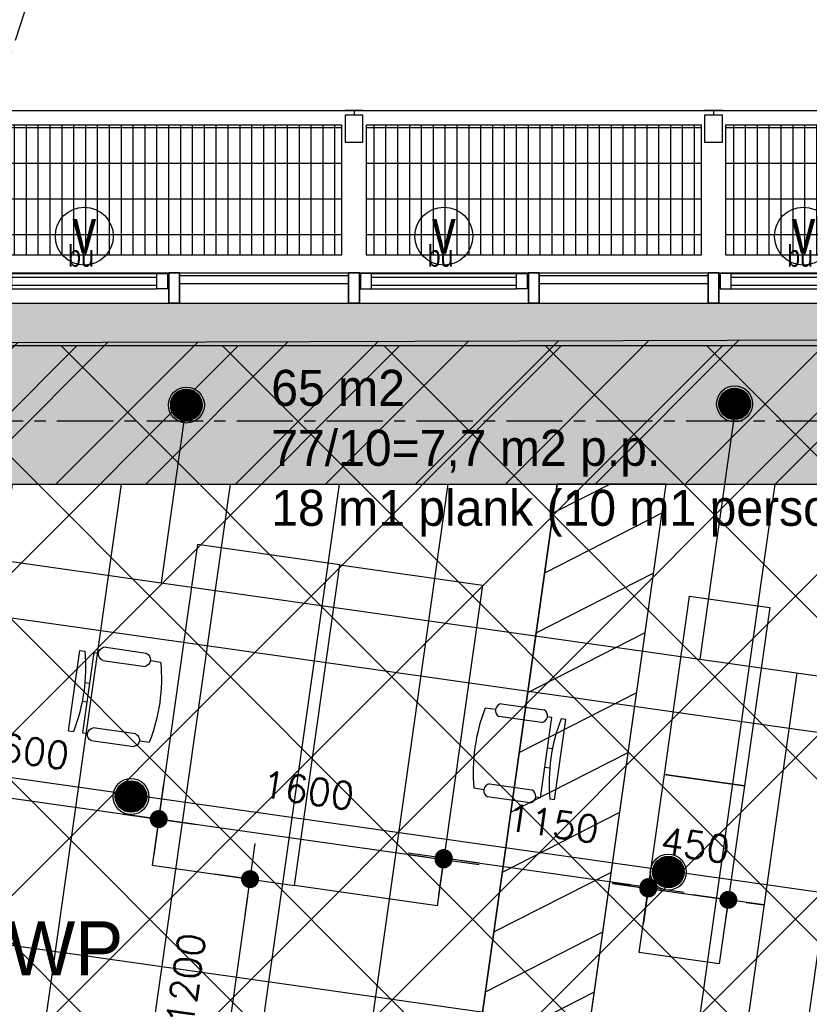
# Model space of a CAD drawing. Header units: millimetres. Extents: x -4106 to 114694, y -37499 to 54647.
# Tile 10 of 109: x 29361 to 33753, y 33204 to 38676. Entities that reach past the tile are written whole.
import ezdxf
from ezdxf.enums import TextEntityAlignment as Align

# ---------------------------------------------------------------- set-up
doc = ezdxf.new("R2010")
doc.units = ezdxf.units.MM
doc.header["$LTSCALE"] = 50
for name, pattern in [('B0301', [25, 12.5, -6.25, 0, -6.25]), ('B0702', [4.6875, 3.125, -1.5625]), ('XREF_05-werkset$0$B0702', [4.6875, 3.125, -1.5625]), ('XREF_STRAMIEN$0$B0201', [50, 31.25, -6.25, 6.25, -6.25])]:
    doc.linetypes.add(name, pattern=pattern)
for name, color, linetype in [('FOK_ BRANDSLANGHASPELS', 2, 'Continuous'), ('FOK_07_STRAMIEN', 13, 'B0301'), ('FOK_08---_MAATVOERING', 2, 'Continuous'), ('FOK_22_BINNENWANDEN', 2, 'Continuous'), ('FOK_82_LOS MEUBILAIR', 1, 'Continuous'), ('XREF_05-werkset$0$AA23NH2-_STAAL', 242, 'Continuous'), ('XREF_05-werkset$0$AI28XH2-_STAAL', 1, 'Continuous'), ('XREF_05-werkset$0$AI31----_BUITENKOZ', 242, 'Continuous'), ('XREF_05-werkset$0$AI31XH4-_ALUMINIUM', 242, 'Continuous'), ('XREF_05-werkset$0$AI32XI--_HOUT', 242, 'Continuous'), ('XREF_05-werkset$0$AL$1A---_ALGEMEEN', 7, 'Continuous'), ('XREF_05-werkset$0$AL21RO0-_GLASPLAAT', 2, 'Continuous'), ('XREF_05-werkset$0$AL23NH2-_STAAL', 1, 'Continuous'), ('XREF_05-werkset$0$AL28XH2-_STAAL', 4, 'Continuous'), ('XREF_05-werkset$0$AL31----_BUITENKOZ', 2, 'Continuous'), ('XREF_05-werkset$0$AL31XH4-_ALUMINIUM', 2, 'Continuous'), ('XREF_05-werkset$0$ALR3OR3-_OPPR30', 242, 'Continuous'), ('XREF_05-werkset$0$AT$1A---_ALGEMEEN', 7, 'Continuous'), ('XREF_05-werkset$0$AT$8A---_HULPLIJNEN', 241, 'Continuous'), ('XREF_05_PLAFOND$0$AA00VV4-_SOLID252', 254, 'Continuous'), ('XREF_05_PLAFOND$0$AA45----_PLAFONDAFW', 1, 'Continuous'), ('XREF_05_PLAFOND$0$AI45----_PLAFONDAFW', 2, 'Continuous'), ('XREF_05_Sprinkler installatie$0$verzonken sprinkler', 6, 'Continuous'), ('XREF_05_Sprinkler installatie$0$WL524---', 4, 'Continuous'), ('XREF_05_Sprinkler installatie$0$WL6516--', 4, 'Continuous'), ('XREF_STRAMIEN$0$AL$7A---_STRAMIEN', 1, 'XREF_STRAMIEN$0$B0201')]:
    doc.layers.add(name, color=color, linetype=linetype)
doc.styles.add('FOK-DIM', font='romans.shx')
doc.styles.add('XREF_05-werkset$0$00_100', font='ABTPR.SHX', dxfattribs={"width": 0.8, "height": 120})
doc.styles.add('XREF_05-werkset$0$02_100', font='ABTPR.SHX', dxfattribs={"width": 0.8, "height": 250})
doc.styles.add('XREF_05_Sprinkler installatie$0$Standard', font='txt')
doc.dimstyles.new('FOK-100', dxfattribs={"dimscale": 100, "dimtxt": 1.5, "dimasz": 1, "dimexe": 2, "dimexo": 0, "dimgap": 2, "dimtad": 1, "dimdec": 0, "dimzin": 11, "dimdsep": 46, "dimtxsty": 'FOK-DIM', "dimblk1": 'DOT', "dimblk2": 'DOT', "dimsah": 1, "dimcen": 2.5, "dimclrd": 256, "dimclre": 256, "dimclrt": 256, "dimadec": 0, "dimazin": 0, "dimtfac": 1, "dimtdec": 0, "dimtix": 1, "dimtmove": 2, "dimatfit": 3, "dimldrblk": 'DOT', "dimfxl": 2, "dimtolj": 1, "dimtzin": 0, "dimarcsym": 0})

# ---------------------------------------------------------------- blocks, each defined once
blk = doc.blocks.new('XREF_05-werkset$0$281KOF8D')
blk.add_lwpolyline([(-50, -75), (50, -75), (50, 75), (-50, 75)], close=True)
blk = doc.blocks.new('XREF_05-werkset$0$V-H-00-01ZS_09145B1')
at = {"layer": 'XREF_05-werkset$0$AA23NH2-_STAAL', "color": 13}
for p, q in [((-67, 805.2), (-1933, 805.2)), ((-1889.9, 820), (-1889.9, 100)), ((-1823.9, 820), (-1823.9, 100)), ((-1757.9, 820), (-1757.9, 100)), ((-1691.9, 820), (-1691.9, 100)), ((-1625.9, 820), (-1625.9, 100)), ((-1559.9, 820), (-1559.9, 100)), ((-1493.9, 820), (-1493.9, 100)), ((-1427.9, 820), (-1427.9, 100)), ((-1361.9, 820), (-1361.9, 100)), ((-1295.9, 820), (-1295.9, 100)), ((-1229.9, 820), (-1229.9, 100)), ((-1163.9, 820), (-1163.9, 100)), ((-1097.9, 820), (-1097.9, 100)), ((-1031.9, 820), (-1031.9, 100)), ((-965.9, 820), (-965.9, 100)), ((-899.9, 820), (-899.9, 100)), ((-833.9, 820), (-833.9, 100)), ((-767.9, 820), (-767.9, 100)), ((-701.9, 820), (-701.9, 100)), ((-635.9, 820), (-635.9, 100)), ((-569.9, 820), (-569.9, 100)), ((-503.9, 820), (-503.9, 100)), ((-437.9, 820), (-437.9, 100)), ((-371.9, 820), (-371.9, 100)), ((-305.9, 820), (-305.9, 100)), ((-239.9, 820), (-239.9, 100)), ((-173.9, 820), (-173.9, 100)), ((-107.9, 820), (-107.9, 100)), ((-67, 607.2), (-1933, 607.2)), ((-67, 409.2), (-1933, 409.2)), ((-67, 211.2), (-1933, 211.2))]:
    blk.add_line(p, q, dxfattribs=at)
at = {"layer": 'XREF_05-werkset$0$AI28XH2-_STAAL'}
for p, q in [((-1950, 901), (-2050, 901)), ((50, 901), (-50, 901))]:
    blk.add_line(p, q, dxfattribs=at)
at = {"layer": 'XREF_05-werkset$0$AL21RO0-_GLASPLAAT', "color": 3}
blk.add_lwpolyline([(0, 900), (-2000, 900)], dxfattribs=at)
at = {"layer": 'XREF_05-werkset$0$AL23NH2-_STAAL'}
blk.add_lwpolyline([(-1933, 100), (-67, 100), (-67, 820), (-67, 820), (-67, 820), (-1933, 820), (-1933, 100), (-1933, 100)], close=True, dxfattribs=at)
at = {"layer": 'XREF_05-werkset$0$AL28XH2-_STAAL'}
for p, q in [((-2000, 901), (-2000, 875)), ((0, 901), (0, 875))]:
    blk.add_line(p, q, dxfattribs=at)
for p in [(-2000, 800), (0, 800)]:
    blk.add_blockref('XREF_05-werkset$0$281KOF8D', p, dxfattribs=at)
blk = doc.blocks.new('XREF_05-werkset$0$V-K-39-003Y_B09145W02')
at = {"color": 0, "linetype": 'ByBlock'}
blk.add_lwpolyline([(-60, -9), (-60, 161), (0, 161), (0, -9)], close=True, dxfattribs=at)
blk = doc.blocks.new('XREF_05-werkset$0$V-K-39-003_B09145W02')
at = {"color": 0, "linetype": 'ByBlock'}
blk.add_lwpolyline([(60, -9), (60, 161), (0, 161), (0, -9)], close=True, dxfattribs=at)
blk = doc.blocks.new('XREF_05-werkset$0$V-K-39-005Y_B09145W02')
at = {"color": 0}
blk.add_lwpolyline([(-67, 0), (-67, 85), (0, 85), (0, 0)], close=True, dxfattribs=at)
blk = doc.blocks.new('XREF_05-werkset$0$V-K-39-005_B09145W02')
at = {"color": 0}
blk.add_lwpolyline([(67, 0), (67, 85), (0, 85), (0, 0)], close=True, dxfattribs=at)
blk = doc.blocks.new('XREF_05-werkset$0$V-H-31-00J_B09145W02')
at = {"layer": 'XREF_05-werkset$0$AI31XH4-_ALUMINIUM'}
for p, q in [((60, 80.5), (1000, 80.5)), ((127, 75.5), (933, 75.5)), ((127, -9.5), (933, -9.5)), ((60, -89.5), (1000, -89.5))]:
    blk.add_line(p, q, dxfattribs=at)
at = {"layer": 'XREF_05-werkset$0$AL$1A---_ALGEMEEN'}
blk.add_circle((530, 284), 161, dxfattribs=at)
at = {"layer": 'XREF_05-werkset$0$AL31XH4-_ALUMINIUM'}
for p, q in [((127, 55.5), (933, 55.5)), ((127, 10.5), (933, 10.5))]:
    blk.add_line(p, q, dxfattribs=at)
for name, p in [('XREF_05-werkset$0$V-K-39-003_B09145W02', (0, -80.5)), ('XREF_05-werkset$0$V-K-39-003Y_B09145W02', (1060, -80.5))]:
    blk.add_blockref(name, p, dxfattribs=at)
at = {"layer": 'XREF_05-werkset$0$AL31XH4-_ALUMINIUM', "xscale": 0.8955223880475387}
for name, p in [('XREF_05-werkset$0$V-K-39-005_B09145W02', (67, -9.5)), ('XREF_05-werkset$0$V-K-39-005Y_B09145W02', (993, -9.5))]:
    blk.add_blockref(name, p, dxfattribs=at)
at = {"layer": 'XREF_05-werkset$0$AT$1A---_ALGEMEEN', "color": 7, "style": 'XREF_05-werkset$0$02_100', "width": 0.8}
blk.add_text('v', height=250, dxfattribs=at).set_placement((530, 312.8), align=Align.MIDDLE_CENTER)
at = {"layer": 'XREF_05-werkset$0$AT$8A---_HULPLIJNEN', "color": 1, "style": 'XREF_05-werkset$0$00_100', "width": 0.8}
blk.add_text('bu', height=120, dxfattribs=at).set_placement((440.1, 113.8))
blk = doc.blocks.new('XREF_05-werkset$0$V-H-31-00K_B09145W02')
at = {"layer": 'XREF_05-werkset$0$AI31----_BUITENKOZ'}
for p, q in [((60, 80.5), (1000, 80.5)), ((60, -89.5), (1000, -89.5))]:
    blk.add_line(p, q, dxfattribs=at)
at = {"layer": 'XREF_05-werkset$0$AL31----_BUITENKOZ'}
for p, q in [((60, 65.5), (1000, 65.5)), ((60, 20.5), (1000, 20.5))]:
    blk.add_line(p, q, dxfattribs=at)
for name, p in [('XREF_05-werkset$0$V-K-39-003_B09145W02', (0, -80.5)), ('XREF_05-werkset$0$V-K-39-003Y_B09145W02', (1060, -80.5))]:
    blk.add_blockref(name, p, dxfattribs=at)
blk = doc.blocks.new('XREF_05-werkset')
at = {"layer": 'XREF_05-werkset$0$AI32XI--_HOUT'}
blk.add_lwpolyline([(31191.2, 21079.5), (22128, 21565.5), (24131.3, 36864.7), (96260.6, 36864.7), (87026.7, -28343), (68249.8, -22249.2)], dxfattribs=at)
at = {"layer": 'XREF_05-werkset$0$ALR3OR3-_OPPR30', "linetype": 'XREF_05-werkset$0$B0702'}
blk.add_lwpolyline([(60436.3, 20098.9), (31231.4, 21828.4), (22996.8, 22270), (24807, 36094.7), (95373.9, 36094.7), (86392.8, -27327.7), (68973.9, -21674.7), (69214.5, 10715.9, 0.399143)], format="xyb", close=True, dxfattribs=at)
at = {"color": 4}
for p in [(31220.9, 37269.7), (33220.9, 37269.7), (35220.9, 37269.7)]:
    blk.add_blockref('XREF_05-werkset$0$V-H-00-01ZS_09145B1', p, dxfattribs=at)
for name, p in [('XREF_05-werkset$0$V-H-31-00J_B09145W02', (29190.9, 37189.2)), ('XREF_05-werkset$0$V-H-31-00J_B09145W02', (31190.9, 37189.2)), ('XREF_05-werkset$0$V-H-31-00J_B09145W02', (33190.9, 37189.2)), ('XREF_05-werkset$0$V-H-31-00K_B09145W02', (30190.9, 37189.2)), ('XREF_05-werkset$0$V-H-31-00K_B09145W02', (32190.9, 37189.2))]:
    blk.add_blockref(name, p)
blk = doc.blocks.new('XREF_STRAMIEN')
at = {"layer": 'XREF_STRAMIEN$0$AL$7A---_STRAMIEN', "ltscale": 0.2}
blk.add_line((99881.1, 36444.7), (4081.1, 36444.7), dxfattribs=at)
blk.add_lwpolyline([(30975.4, 43612.9), (13366.5, -10645.9)], dxfattribs=at)
blk = doc.blocks.new('XREF_05_PLAFOND')
at = {"layer": 'XREF_05_PLAFOND$0$AA00VV4-_SOLID252'}
h = blk.add_hatch(color=256, dxfattribs=at)
edge = h.paths.add_edge_path(flags=16)
edge.add_line((31231.4, 21828.4), (22996.8, 22270))
edge.add_line((22996.8, 22270), (24807, 36094.7))
edge.add_line((24807, 36094.7), (95373.9, 36094.7))
edge.add_line((95373.9, 36094.7), (86392.8, -27327.7))
edge.add_line((86392.8, -27327.7), (68973.9, -21674.7))
edge.add_line((68973.9, -21674.7), (69214.5, 10715.9))
edge.add_arc((59884.7, 10785.2), 9330, 359.57452, 446.61078)
edge.add_line((60436.3, 20098.9), (31231.4, 21828.4))
edge = h.paths.add_edge_path()
edge.add_line((31161.2, 20520.3), (31177.8, 20829.9))
edge.add_line((31177.8, 20829.9), (60377.7, 19100.6))
edge.add_arc((59884.7, 10785.2), 8330, -0.42547, 86.60747, ccw=False)
edge.add_line((68214.5, 10723.3), (67969.2, -22304.6))
edge.add_line((67969.2, -22304.6), (67939.7, -22395.7))
edge.add_line((67939.7, -22395.7), (87220.1, -28652.8))
edge.add_line((87220.1, -28652.8), (96531.3, 37099.7))
edge.add_line((96531.3, 37099.7), (23925.1, 37099.7))
edge.add_line((23925.1, 37099.7), (21807.3, 20926.8))
edge.add_line((21807.3, 20926.8), (31096.2, 20428.7))
edge.add_line((31096.2, 20428.7), (31101.3, 20523.5))
edge.add_line((31101.3, 20523.5), (31161.2, 20520.3))
at = {"layer": 'XREF_05_PLAFOND$0$AA45----_PLAFONDAFW'}
h = blk.add_hatch(dxfattribs=at)
h.set_pattern_fill('ANSI31', color=256, scale=2200, angle=342.02, style=0)
h.set_pattern_definition([(27.02, (0, 0), (-124.9329, 244.9832), [])])
h.paths.add_polyline_path([(30338.4, 21878.2), (30939.6, 21844.1), (32957.6, 36094.7), (32351.6, 36094.7)])
at = {"layer": 'XREF_05_PLAFOND$0$AI45----_PLAFONDAFW'}
h = blk.add_hatch(dxfattribs=at)
h.set_pattern_fill('_USER,_O', color=256, scale=600, angle=90, pattern_type=0)
h.set_pattern_definition([(81.94, (95233.5, 35104.6), (-594.073, 84.126), [])])
edge = h.paths.add_edge_path(flags=16)
edge.add_arc((41622.2, 26897.4), 5449.9, 0, 360)
h.paths.add_polyline_path([(49933.5, 30177.3), (51533.5, 30177.3), (51533.5, 27777.3), (49933.5, 27777.3)], flags=16)
edge = h.paths.add_edge_path(flags=16)
edge.add_arc((86127.3, 26613.5), 3800, 0, 360)
edge = h.paths.add_edge_path(flags=16)
edge.add_arc((74998.8, -10766.8), 5449.8, 0, 360)
edge = h.paths.add_edge_path()
edge.add_line((31231.4, 21828.4), (22996.8, 22270))
edge.add_line((22996.8, 22270), (24807, 36094.7))
edge.add_line((24807, 36094.7), (95373.9, 36094.7))
edge.add_line((95373.9, 36094.7), (86392.8, -27327.7))
edge.add_line((86392.8, -27327.7), (68973.9, -21674.7))
edge.add_line((68973.9, -21674.7), (69214.5, 10715.9))
edge.add_arc((59884.7, 10785.2), 9330, 359.57452, 446.61078)
edge.add_line((60436.3, 20098.9), (31231.4, 21828.4))
h = blk.add_hatch(dxfattribs=at)
h.set_pattern_fill('_USER,_O', color=256, scale=1800, pattern_type=0)
h.set_pattern_definition([(351.94, (95233.5, 35104.6), (252.378, 1782.22), [])])
edge = h.paths.add_edge_path(flags=16)
edge.add_arc((74998.8, -10766.8), 5449.8, 0, 360)
edge = h.paths.add_edge_path(flags=16)
edge.add_arc((41622.2, 26897.4), 5449.9, 0, 360)
h.paths.add_polyline_path([(49933.5, 30177.3), (51533.5, 30177.3), (51533.5, 27777.3), (49933.5, 27777.3)], flags=16)
edge = h.paths.add_edge_path(flags=16)
edge.add_arc((86127.3, 26613.5), 3800, 0, 360)
edge = h.paths.add_edge_path()
edge.add_line((31231.4, 21828.4), (22996.8, 22270))
edge.add_line((22996.8, 22270), (24807, 36094.7))
edge.add_line((24807, 36094.7), (95373.9, 36094.7))
edge.add_line((95373.9, 36094.7), (86392.8, -27327.7))
edge.add_line((86392.8, -27327.7), (68973.9, -21674.7))
edge.add_line((68973.9, -21674.7), (69214.5, 10715.9))
edge.add_arc((59884.7, 10785.2), 9330, 359.57452, 446.61078)
edge.add_line((60436.3, 20098.9), (31231.4, 21828.4))
at = {"layer": 'XREF_05_PLAFOND$0$AA45----_PLAFONDAFW'}
blk.add_lwpolyline([(30338.4, 21878.2), (30939.6, 21844.1), (32957.6, 36094.7), (32351.6, 36094.7)], close=True, dxfattribs=at)
blk = doc.blocks.new('XREF_05_Sprinkler installatie$0$SP-KOP02')
at = {"color": 0, "linetype": 'Continuous'}
for p, q in [((-0.875, -0.023), (0.023, 0.875)), ((-0.847, -0.219), (0.219, 0.847)), ((-0.843, 0.233), (-0.233, 0.843)), ((-0.786, -0.383), (0.383, 0.786)), ((-0.702, -0.523), (0.523, 0.702)), ((-0.595, -0.641), (0.641, 0.595)), ((-0.469, -0.739), (0.739, 0.469)), ((-0.32, -0.815), (0.815, 0.32)), ((-0.144, -0.863), (0.863, 0.144)), ((0.072, -0.872), (0.872, -0.072)), ((0.381, -0.788), (0.788, -0.381))]:
    blk.add_line(p, q, dxfattribs=at)
at = {"color": 0, "linetype": 'Continuous', "const_width": 0.875}
blk.add_lwpolyline([(-0.438, 0, 1), (0.438, 0, 1)], format="xyb", close=True, dxfattribs=at)
at = {"color": 0, "linetype": 'Continuous'}
for radius in [1, 0.875]:
    blk.add_circle((0, 0), radius, dxfattribs=at)
at = {"color": 0, "linetype": 'Continuous', "style": 'XREF_05_Sprinkler installatie$0$Standard', "flags": 1}
for tag, p in [('SP_MATCODE', (2, 2)), ('SP_TEMP', (2, -3)), ('SP_DOORL', (2, -5)), ('SP_KFACT', (2, -7)), ('SP_SPRHK', (2, -9)), ('SP_KLEP', (2, -11))]:
    blk.add_attdef(tag, p, '', height=1, dxfattribs=at)
blk = doc.blocks.new('XREF_05_Sprinkler installatie')
at = {"layer": 'XREF_05_Sprinkler installatie$0$verzonken sprinkler'}
h = blk.add_hatch(dxfattribs=at)
h.set_pattern_fill('JIS_WOOD', color=256, scale=500, style=0)
h.set_pattern_definition([(45, (3.27, -36464.7), (-250, 250), [])])
h.paths.add_polyline_path([(24807, 36094.7), (95373.9, 36094.7), (86392.8, -27327.1), (68969.3, -21673.2), (69211, 10225.9), (69061.7, 12468.4), (68691.3, 13866.6), (68340.9, 14727.8), (67609, 16018.5), (67276.1, 16479), (66137.8, 17709.9), (64799, 18713.9), (64109.1, 19104.2), (63010.1, 19573.8), (61837.8, 19908.5), (60551.6, 20091.3), (59092.5, 20179.1), (23005.1, 22333.3)], flags=16)
h.paths.add_polyline_path([(24131.3, 36864.7), (96541.6, 37108.7), (87227.5, -28664.7), (68230.9, -22243.1), (68457.4, 9789.2), (68440.3, 11431.8), (68331.7, 12290.1), (67835.2, 13662.2), (67691.2, 14032.7), (66838.9, 15594.2), (65842.1, 16784.9), (63693.8, 18333.6), (62337.4, 18876.6), (59567.3, 19359.3), (56813.6, 19563.8), (22128.1, 21566.8)])
for points in [[(24131.3, 36864.7), (96541.6, 37108.7), (87227.5, -28664.7), (68230.9, -22243.1), (68457.4, 9789.2), (68440.3, 11431.8), (68331.7, 12290.1), (67835.2, 13662.2), (67691.2, 14032.7), (66838.9, 15594.2), (65842.1, 16784.9), (63693.8, 18333.6), (62337.4, 18876.6), (59567.3, 19359.3), (56813.6, 19563.8), (22128.1, 21566.8)], [(24807, 36094.7), (95373.9, 36094.7), (86392.8, -27327.1), (68969.3, -21673.2), (69211, 10225.9), (69061.7, 12468.4), (68691.3, 13866.6), (68340.9, 14727.8), (67609, 16018.5), (67276.1, 16479), (66137.8, 17709.9), (64799, 18713.9), (64109.1, 19104.2), (63010.1, 19573.8), (61837.8, 19908.5), (60551.6, 20091.3), (59092.5, 20179.1), (23005.1, 22333.3)]]:
    blk.add_lwpolyline(points, close=True, dxfattribs=at)
at = {"layer": 'XREF_05_Sprinkler installatie$0$WL524---'}
for p, q in [((30288.1, 36536.3), (30147.9, 35546.3)), ((33345.3, 36538.4), (33144.7, 35121.9)), ((27205.6, 35962.9), (30147.9, 35546.3)), ((30147.9, 35546.3), (33144.7, 35121.9)), ((24339.7, 35167.9), (37636.4, 33285)), ((33144.7, 35121.9), (36101.3, 34703.2)), ((32002.8, 23162.8), (33685.5, 35045.3))]:
    blk.add_line(p, q, dxfattribs=at)
at = {"layer": 'XREF_05_Sprinkler installatie$0$WL6516--', "xscale": 99.9999999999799, "yscale": 100, "zscale": 100, "rotation": 7.589429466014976}
for p in [(30288.7, 36534.3), (33338.1, 36540.8), (29980.6, 34358.5), (32969.1, 33938.4)]:
    blk.add_blockref('XREF_05_Sprinkler installatie$0$SP-KOP02', p, dxfattribs=at)
blk = doc.blocks.new('DOT')
at = {"color": 0}
blk.add_line((-2, 0), (2, 0), dxfattribs=at)
at = {"color": 0, "const_width": 0.5}
blk.add_lwpolyline([(-0.25, 0, 1), (0.25, 0, 1)], format="xyb", close=True, dxfattribs=at)
blk = doc.blocks.new('*D46')
at = {"layer": 'Defpoints', "color": 0}
for p in [(30642.7, 33899), (30474.5, 32710.8), (30474.5, 32710.8)]:
    blk.add_point(p, dxfattribs=at)
at = {"layer": 'FOK_08---_MAATVOERING', "lineweight": -2}
for p, q in [((30642.7, 33899), (30444.7, 33927)), ((30628.7, 33800), (30488.5, 32809.9)), ((30474.5, 32710.8), (30276.5, 32738.9))]:
    blk.add_line(p, q, dxfattribs=at)
at = {"layer": 'FOK_08---_MAATVOERING', "lineweight": -2, "xscale": 100, "yscale": 100, "zscale": 100}
for p, rotation in [((30642.7, 33899), 81.93999999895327), ((30474.5, 32710.8), 261.9399999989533)]:
    blk.add_blockref('DOT', p, dxfattribs=dict(at, rotation=rotation))
at = {"layer": 'FOK_08---_MAATVOERING', "insert": (30286.3, 33343.5), "char_height": 150, "attachment_point": 5, "rotation": 81.94, "style": 'FOK-DIM'}
blk.add_mtext('\\A1;1200', dxfattribs=at)
blk = doc.blocks.new('WP 1600-800')
at = {"linetype": 'Continuous'}
for p, q in [((569, 1600.1), (595.5, 1600.1)), ((569, 1600.1), (569, 1149.6)), ((648.5, 1600.1), (675, 1600.1)), ((648.5, 1600.1), (648.5, 1149.6)), ((701.5, 1636.1), (940, 1636.1)), ((966.5, 1600.1), (1022, 1600.1)), ((940, 1564.1), (701.5, 1564.1)), ((648.5, 1427.8), (620.3, 1427.8)), ((620.9, 1321.8), (648.5, 1321.8)), ((569, 1149.6), (595.5, 1149.6)), ((648.5, 1149.6), (675, 1149.6)), ((701.5, 1185.6), (940, 1185.6)), ((966.5, 1149.6), (1022, 1149.6)), ((935.6, 1113), (697.1, 1113))]:
    blk.add_line(p, q, dxfattribs=at)
blk.add_lwpolyline([(1133.9, 2274.8), (1933.9, 2274.8), (1933.9, 474.8), (1133.9, 474.8)], close=True)
for centre, radius, start, end in [((-348.6, 1374.8), 970.6, 346.5803, 13.4197), ((712.7, 1600.1), 37.7, 107.2856, 252.7144), ((928.8, 1600.1), 37.7, 287.2856, 72.7144), ((77.9, 1374.8), 970.6, 346.5803, 13.4197), ((710.9, 1148.6), 38.2, 104.3544, 248.7073), ((926.1, 1150), 38.2, 284.3544, 68.7073)]:
    blk.add_arc(centre, radius, start, end, dxfattribs=at)
blk = doc.blocks.new('kast')
at = {"layer": 'FOK_82_LOS MEUBILAIR'}
blk.add_lwpolyline([(-1052.2, -305.5), (-62.1, -445.7), (1, -0.1), (-989.1, 140.1)], close=True, dxfattribs=at)
blk = doc.blocks.new('*D109')
at = {"layer": 'Defpoints', "color": 0}
for p in [(31720, 34016.2), (32858.6, 33855), (32858.6, 33855)]:
    blk.add_point(p, dxfattribs=at)
at = {"layer": 'FOK_08---_MAATVOERING', "lineweight": -2}
for p, q in [((31720, 34016.2), (31692, 33818.2)), ((31819, 34002.2), (32759.6, 33869)), ((32858.6, 33855), (32830.6, 33656.9))]:
    blk.add_line(p, q, dxfattribs=at)
at = {"layer": 'FOK_08---_MAATVOERING', "lineweight": -2, "xscale": 100, "yscale": 100, "zscale": 100}
for p, rotation in [((31720, 34016.2), 171.9399999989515), ((32858.6, 33855), 351.9399999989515)]:
    blk.add_blockref('DOT', p, dxfattribs=dict(at, rotation=rotation))
at = {"layer": 'FOK_08---_MAATVOERING', "insert": (32327.9, 34207.9), "char_height": 150, "attachment_point": 5, "rotation": 351.94, "style": 'FOK-DIM'}
blk.add_mtext('\\A1;1150', dxfattribs=at)
blk = doc.blocks.new('*D110')
at = {"layer": 'Defpoints', "color": 0}
for p in [(30134.7, 34232.9), (31718.9, 34008.6), (31718.9, 34008.6)]:
    blk.add_point(p, dxfattribs=at)
at = {"layer": 'FOK_08---_MAATVOERING', "lineweight": -2}
for p, q in [((30134.7, 34232.9), (30162.8, 34430.9)), ((30233.7, 34218.9), (31619.9, 34022.6)), ((31718.9, 34008.6), (31690.9, 33810.5))]:
    blk.add_line(p, q, dxfattribs=at)
at = {"layer": 'FOK_08---_MAATVOERING', "lineweight": -2, "xscale": 100, "yscale": 100, "zscale": 100}
for p, rotation in [((30134.7, 34232.9), 171.9399999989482), ((31718.9, 34008.6), 351.9399999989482)]:
    blk.add_blockref('DOT', p, dxfattribs=dict(at, rotation=rotation))
at = {"layer": 'FOK_08---_MAATVOERING', "insert": (30965.4, 34393), "char_height": 150, "attachment_point": 5, "rotation": 351.94, "style": 'FOK-DIM'}
blk.add_mtext('\\A1;1600', dxfattribs=at)
blk = doc.blocks.new('*D111')
at = {"layer": 'Defpoints', "color": 0}
for p in [(32857.6, 33847.3), (33303.1, 33784.2), (33303.1, 33784.2)]:
    blk.add_point(p, dxfattribs=at)
at = {"layer": 'FOK_08---_MAATVOERING', "lineweight": -2}
for p, q in [((32758.6, 33861.3), (32659.5, 33875.4)), ((32857.6, 33847.3), (32829.5, 33649.3)), ((32857.6, 33847.3), (33303.1, 33784.2)), ((33303.1, 33784.2), (33275.1, 33586.2)), ((33402.1, 33770.2), (33501.1, 33756.2))]:
    blk.add_line(p, q, dxfattribs=at)
at = {"layer": 'FOK_08---_MAATVOERING', "lineweight": -2, "xscale": 100, "yscale": 100, "zscale": 100}
for p, rotation in [((32857.6, 33847.3), 351.9399999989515), ((33303.1, 33784.2), 171.9399999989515)]:
    blk.add_blockref('DOT', p, dxfattribs=dict(at, rotation=rotation))
at = {"layer": 'FOK_08---_MAATVOERING', "insert": (33118.9, 34088.1), "char_height": 150, "attachment_point": 5, "rotation": 351.94, "style": 'FOK-DIM'}
blk.add_mtext('\\A1;450', dxfattribs=at)
blk = doc.blocks.new('*D112')
at = {"layer": 'Defpoints', "color": 0}
for p in [(28550.5, 34457.2), (30134.7, 34232.9), (30134.7, 34232.9)]:
    blk.add_point(p, dxfattribs=at)
at = {"layer": 'FOK_08---_MAATVOERING', "lineweight": -2}
for p, q in [((28550.5, 34457.2), (28578.6, 34655.3)), ((28649.5, 34443.2), (30035.7, 34246.9)), ((30134.7, 34232.9), (30106.7, 34034.9))]:
    blk.add_line(p, q, dxfattribs=at)
at = {"layer": 'FOK_08---_MAATVOERING', "lineweight": -2, "xscale": 100, "yscale": 100, "zscale": 100}
for p, rotation in [((28550.5, 34457.2), 171.9399999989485), ((30134.7, 34232.9), 351.9399999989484)]:
    blk.add_blockref('DOT', p, dxfattribs=dict(at, rotation=rotation))
at = {"layer": 'FOK_08---_MAATVOERING', "insert": (29381.2, 34617.3), "char_height": 150, "attachment_point": 5, "rotation": 351.94, "style": 'FOK-DIM'}
blk.add_mtext('\\A1;1600', dxfattribs=at)
blk = doc.blocks.new('A$C4D8164B4')
at = {"layer": 'FOK_ BRANDSLANGHASPELS', "color": 2}
blk.add_circle((20000, 20000), 20000, dxfattribs=at)

msp = doc.modelspace()

# ---------------------------------------------------------------- hatches: boundary and pattern name
at = {"layer": 'FOK_08---_MAATVOERING'}
h = msp.add_hatch(dxfattribs=at)
h.set_pattern_fill('ANSI37', color=254, scale=200, style=0)
h.paths.add_polyline_path([(34276.1, 29243.6), (23334.2, 30777.6), (24131.3, 36864.7), (35355.3, 36864.7)])

# ---------------------------------------------------------------- linework, layer by layer
at = {"layer": 'FOK_08---_MAATVOERING', "color": 13, "linetype": 'B0702', "ltscale": 2}
msp.add_lwpolyline([(34276.1, 29243.6), (23334.2, 30777.6), (24131.3, 36864.7), (35355.3, 36864.7)], close=True, dxfattribs=at)

# ---------------------------------------------------------------- block references
for name in ['XREF_05_Sprinkler installatie', 'XREF_05_PLAFOND']:
    msp.add_blockref(name, (0, 0))
at = {"layer": 'FOK_ BRANDSLANGHASPELS'}
msp.add_blockref('A$C4D8164B4', (17457.6, 14646.8), dxfattribs=at)
at = {"layer": 'FOK_07_STRAMIEN'}
msp.add_blockref('XREF_STRAMIEN', (0, 0), dxfattribs=at)
at = {"layer": 'FOK_22_BINNENWANDEN'}
msp.add_blockref('XREF_05-werkset', (0, 0), dxfattribs=at)
at = {"layer": 'FOK_82_LOS MEUBILAIR', "xscale": -1}
for name, p, rotation in [('WP 1600-800', (29294.6, 36387.4), 171.9400000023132), ('kast', (33533, 35407.6), 253.8800000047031), ('kast', (33392.8, 34417.5), 253.8800000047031)]:
    msp.add_blockref(name, p, dxfattribs=dict(at, rotation=rotation))
at = {"layer": 'FOK_82_LOS MEUBILAIR', "rotation": 171.9400000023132}
msp.add_blockref('WP 1600-800', (33124.2, 35845.1), dxfattribs=at)

# ---------------------------------------------------------------- texts
at = {"layer": 'FOK_08---_MAATVOERING', "color": 13, "linetype": 'B0702', "ltscale": 2, "insert": (30760.8, 36729.7), "char_height": 200, "width": 57960.996, "attachment_point": 1}
msp.add_mtext('{\\fCentury Gothic|b0|i0|c0|p34;65 m2\\P77/10=7,7 m2 p.p.\\P18 m1 plank (10 m1 persoonlijk)}', dxfattribs=at)
at = {"layer": 'FOK_82_LOS MEUBILAIR', "color": 2, "insert": (28733.9, 33664.7), "char_height": 300, "width": 57960.996, "attachment_point": 1}
msp.add_mtext('{\\fCentury Gothic|b0|i0|c0|p34;10 WP}', dxfattribs=at)

# ---------------------------------------------------------------- dimensions: what is measured, and where the dimension line sits
at = {"layer": 'FOK_08---_MAATVOERING'}
for base, p1, p2, angle, picture, middle in [((30134.7, 34232.9), (28550.5, 34457.2), (30134.7, 34232.9), 171.94, '*D112', (29381.2, 34617.3)), ((31718.9, 34008.6), (30134.7, 34232.9), (31718.9, 34008.6), 171.94, '*D110', (30965.4, 34393)), ((32858.6, 33855), (31720, 34016.2), (32858.6, 33855), 171.94, '*D109', (32327.9, 34207.9)), ((33303.1, 33784.2), (32857.6, 33847.3), (33303.1, 33784.2), 171.94, '*D111', (33118.9, 34088.1)), ((30474.5, 32710.8), (30642.7, 33899), (30474.5, 32710.8), 81.94, '*D46', (30286.3, 33343.5))]:
    dim = msp.add_linear_dim(base=base, p1=p1, p2=p2, angle=angle, dimstyle='FOK-100', dxfattribs=at)
    dim.commit()
    dim.dimension.update_dxf_attribs({"geometry": picture, "text_midpoint": middle})

doc.saveas('drawing.dxf')
